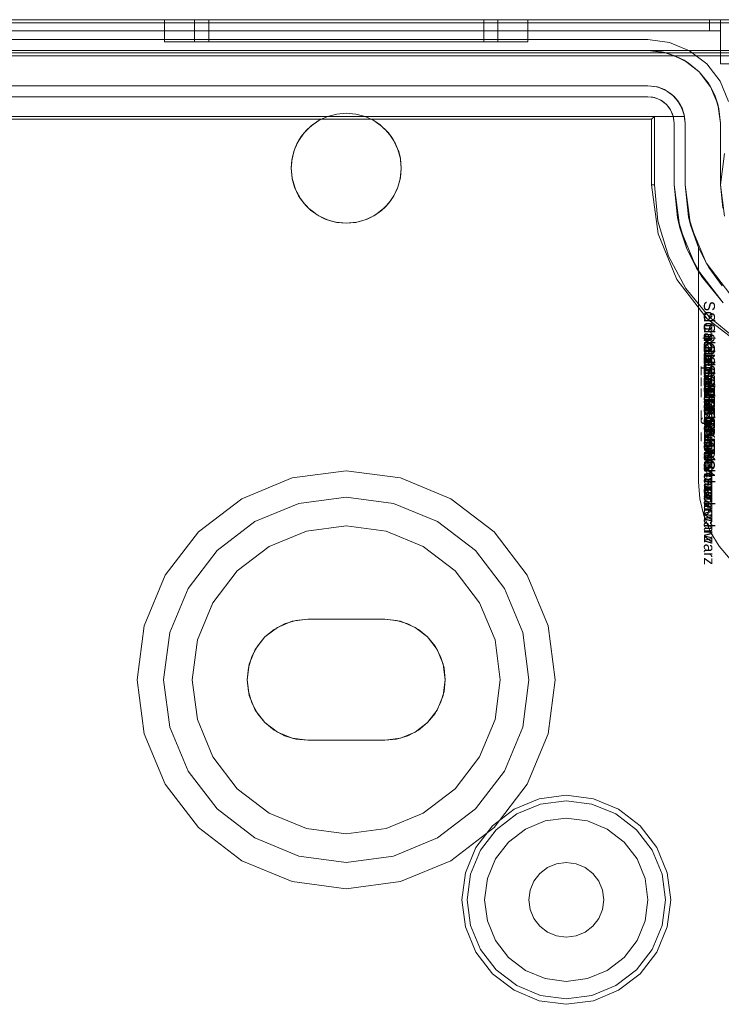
# Model space of a CAD drawing. Extents: x -743 to 300, y 62 to 1112.
# Tile 163 of 179: x 167.243 to 167.741, y 608.478 to 609.177. Entities that reach past the tile are written whole.
import ezdxf

# ---------------------------------------------------------------- set-up
doc = ezdxf.new("R2010")
doc.units = 0
doc.layers.get('0').update_dxf_attribs({"lineweight": 13})
doc.layers.add('AM_6-A06CPVAXL0', color=2, linetype='Continuous', lineweight=35, true_color=0xffff00)
doc.styles.get("Standard").update_dxf_attribs({"font": 'ARIALN.TTF'})

# ---------------------------------------------------------------- blocks, each defined once
blk = doc.blocks.new('Referenz-A06CPVAYL0')
at = {"color": 9, "linetype": 'ByBlock', "lineweight": 13, "ltscale": 0.13, "true_color": 0xc1c9c4}
for p, q in [((167.82622, 609.17709), (166.02935, 609.17709)), ((167.82622, 609.17709), (166.02935, 609.17709)), ((167.73247, 609.17709), (166.1231, 609.17709)), ((166.1231, 609.17709), (167.73247, 609.17709)), ((167.74029, 609.17709), (166.92779, 609.17709)), ((166.92779, 609.17709), (167.74029, 609.17709)), ((167.34575, 609.17709), (167.34575, 609.16147)), ((167.35015, 609.17709), (167.34575, 609.17709)), ((167.34575, 609.17709), (167.35015, 609.17709)), ((167.36302, 609.17709), (167.35015, 609.17709)), ((167.35015, 609.17709), (167.36302, 609.17709)), ((167.38351, 609.17709), (167.36302, 609.17709)), ((167.36302, 609.17709), (167.38351, 609.17709)), ((167.36693, 609.17709), (167.36693, 609.16147)), ((167.369, 609.17709), (167.36693, 609.17709)), ((167.36693, 609.17709), (167.369, 609.17709)), ((167.37513, 609.17709), (167.369, 609.17709)), ((167.369, 609.17709), (167.37513, 609.17709)), ((167.38508, 609.17709), (167.37513, 609.17709)), ((167.37513, 609.17709), (167.38508, 609.17709)), ((167.377, 609.17709), (167.377, 609.16147)), ((167.37888, 609.17709), (167.377, 609.17709)), ((167.377, 609.17709), (167.37888, 609.17709)), ((167.38444, 609.17709), (167.37888, 609.17709)), ((167.37888, 609.17709), (167.38444, 609.17709)), ((167.41021, 609.17709), (167.38351, 609.17709)), ((167.38351, 609.17709), (167.41021, 609.17709)), ((167.39346, 609.17709), (167.38444, 609.17709)), ((167.38444, 609.17709), (167.39346, 609.17709)), ((167.39848, 609.17709), (167.38508, 609.17709)), ((167.38508, 609.17709), (167.39848, 609.17709)), ((167.40561, 609.17709), (167.39346, 609.17709)), ((167.39346, 609.17709), (167.40561, 609.17709)), ((167.41481, 609.17709), (167.39848, 609.17709)), ((167.39848, 609.17709), (167.41481, 609.17709)), ((167.42041, 609.17709), (167.40561, 609.17709)), ((167.40561, 609.17709), (167.42041, 609.17709)), ((167.4413, 609.17709), (167.41021, 609.17709)), ((167.41021, 609.17709), (167.4413, 609.17709)), ((167.43343, 609.17709), (167.41481, 609.17709)), ((167.41481, 609.17709), (167.43343, 609.17709)), ((167.43729, 609.17709), (167.42041, 609.17709)), ((167.42041, 609.17709), (167.43729, 609.17709)), ((167.45364, 609.17709), (167.43343, 609.17709)), ((167.43343, 609.17709), (167.45364, 609.17709)), ((167.45561, 609.17709), (167.43729, 609.17709)), ((167.43729, 609.17709), (167.45561, 609.17709)), ((167.47466, 609.17709), (167.4413, 609.17709)), ((167.4413, 609.17709), (167.47466, 609.17709)), ((167.47466, 609.17709), (167.45364, 609.17709)), ((167.45364, 609.17709), (167.47466, 609.17709)), ((167.47466, 609.17709), (167.45561, 609.17709)), ((167.45561, 609.17709), (167.47466, 609.17709)), ((167.49568, 609.17709), (167.47466, 609.17709)), ((167.50802, 609.17709), (167.47466, 609.17709)), ((167.49371, 609.17709), (167.47466, 609.17709)), ((167.47466, 609.17709), (167.49568, 609.17709)), ((167.47466, 609.17709), (167.50802, 609.17709)), ((167.47466, 609.17709), (167.49371, 609.17709)), ((167.51203, 609.17709), (167.49371, 609.17709)), ((167.49371, 609.17709), (167.51203, 609.17709)), ((167.51589, 609.17709), (167.49568, 609.17709)), ((167.49568, 609.17709), (167.51589, 609.17709)), ((167.53911, 609.17709), (167.50802, 609.17709)), ((167.50802, 609.17709), (167.53911, 609.17709)), ((167.52892, 609.17709), (167.51203, 609.17709)), ((167.51203, 609.17709), (167.52892, 609.17709)), ((167.53451, 609.17709), (167.51589, 609.17709)), ((167.51589, 609.17709), (167.53451, 609.17709)), ((167.54371, 609.17709), (167.52892, 609.17709)), ((167.52892, 609.17709), (167.54371, 609.17709)), ((167.55084, 609.17709), (167.53451, 609.17709)), ((167.53451, 609.17709), (167.55084, 609.17709)), ((167.56581, 609.17709), (167.53911, 609.17709)), ((167.53911, 609.17709), (167.56581, 609.17709)), ((167.55586, 609.17709), (167.54371, 609.17709)), ((167.54371, 609.17709), (167.55586, 609.17709)), ((167.56424, 609.17709), (167.55084, 609.17709)), ((167.55084, 609.17709), (167.56424, 609.17709)), ((167.56488, 609.17709), (167.55586, 609.17709)), ((167.55586, 609.17709), (167.56488, 609.17709)), ((167.57419, 609.17709), (167.56424, 609.17709)), ((167.56424, 609.17709), (167.57419, 609.17709)), ((167.57044, 609.17709), (167.56488, 609.17709)), ((167.56488, 609.17709), (167.57044, 609.17709)), ((167.5863, 609.17709), (167.56581, 609.17709)), ((167.56581, 609.17709), (167.5863, 609.17709)), ((167.57232, 609.17709), (167.57044, 609.17709)), ((167.57044, 609.17709), (167.57232, 609.17709)), ((167.57232, 609.16147), (167.57232, 609.17709)), ((167.58032, 609.17709), (167.57419, 609.17709)), ((167.57419, 609.17709), (167.58032, 609.17709)), ((167.5824, 609.17709), (167.58032, 609.17709)), ((167.58032, 609.17709), (167.5824, 609.17709)), ((167.5824, 609.16147), (167.5824, 609.17709)), ((167.59917, 609.17709), (167.5863, 609.17709)), ((167.5863, 609.17709), (167.59917, 609.17709)), ((167.60357, 609.17709), (167.59917, 609.17709)), ((167.59917, 609.17709), (167.60357, 609.17709)), ((167.60357, 609.16147), (167.60357, 609.17709)), ((167.7345, 609.17709), (167.73247, 609.17709)), ((167.73247, 609.17709), (167.73247, 609.17319)), ((167.73247, 609.17709), (167.73247, 609.17319)), ((167.73247, 609.17709), (167.7345, 609.17709)), ((167.73638, 609.17709), (167.7345, 609.17709)), ((167.7345, 609.17709), (167.73638, 609.17709)), ((167.738, 609.17709), (167.73638, 609.17709)), ((167.73638, 609.17709), (167.738, 609.17709)), ((167.73924, 609.17709), (167.738, 609.17709)), ((167.738, 609.17709), (167.73924, 609.17709)), ((167.74002, 609.17709), (167.73924, 609.17709)), ((167.73924, 609.17709), (167.74002, 609.17709)), ((167.74029, 609.17709), (167.74002, 609.17709)), ((167.74002, 609.17709), (167.74029, 609.17709)), ((167.74029, 609.17319), (167.74029, 609.17709)), ((167.74029, 609.16928), (167.74029, 609.17709)), ((167.74635, 609.17709), (167.74029, 609.17709)), ((167.74029, 609.17709), (167.74029, 609.17319)), ((167.74029, 609.17709), (167.74029, 609.17709)), ((167.74029, 609.17709), (167.74635, 609.17709)), ((167.74029, 609.16928), (167.74029, 609.17709)), ((166.1231, 609.16928), (167.73247, 609.16928)), ((167.73247, 609.16928), (166.1231, 609.16928)), ((166.92779, 609.16928), (167.74029, 609.16928)), ((166.92779, 609.16928), (167.74029, 609.16928)), ((167.73247, 609.17319), (167.73247, 609.16928)), ((167.73247, 609.17319), (167.73247, 609.16928)), ((167.73247, 609.16928), (167.734, 609.16928)), ((167.734, 609.16928), (167.73247, 609.16928)), ((167.734, 609.16928), (167.73546, 609.16928)), ((167.73546, 609.16928), (167.734, 609.16928)), ((167.73546, 609.16928), (167.73681, 609.16928)), ((167.73681, 609.16928), (167.73546, 609.16928)), ((167.73681, 609.16928), (167.738, 609.16928)), ((167.738, 609.16928), (167.73681, 609.16928)), ((167.738, 609.16928), (167.73897, 609.16928)), ((167.73897, 609.16928), (167.738, 609.16928)), ((167.73897, 609.16928), (167.73969, 609.16928)), ((167.73969, 609.16928), (167.73897, 609.16928)), ((167.73969, 609.16928), (167.74014, 609.16928)), ((167.74014, 609.16928), (167.73969, 609.16928)), ((167.74014, 609.16928), (167.74029, 609.16928)), ((167.74029, 609.16928), (167.74014, 609.16928)), ((167.74029, 609.16928), (167.74029, 609.17319)), ((167.74029, 609.17319), (167.74029, 609.16928)), ((167.74029, 609.16928), (167.74029, 609.14584)), ((167.74029, 609.16928), (167.74029, 609.16928)), ((167.74029, 609.16928), (167.74029, 609.16928)), ((167.74029, 609.16928), (167.74029, 609.16928)), ((167.74029, 609.16928), (167.74029, 609.16928)), ((167.74029, 609.16928), (167.74029, 609.16928)), ((167.74029, 609.16928), (167.74029, 609.16928)), ((167.74029, 609.16928), (167.74029, 609.14584)), ((167.34575, 609.16147), (167.35015, 609.16147)), ((167.34575, 609.16147), (167.35015, 609.16147)), ((167.35015, 609.16147), (167.36302, 609.16147)), ((167.35015, 609.16147), (167.36302, 609.16147)), ((167.36302, 609.16147), (167.38351, 609.16147)), ((167.36302, 609.16147), (167.38351, 609.16147)), ((167.36693, 609.16147), (167.3706, 609.16147)), ((167.36693, 609.16147), (167.3706, 609.16147)), ((167.3706, 609.16147), (167.38136, 609.16147)), ((167.3706, 609.16147), (167.38136, 609.16147)), ((167.377, 609.16147), (167.38033, 609.16147)), ((167.377, 609.16147), (167.38033, 609.16147)), ((167.38033, 609.16147), (167.39009, 609.16147)), ((167.38033, 609.16147), (167.39009, 609.16147)), ((167.38136, 609.16147), (167.39848, 609.16147)), ((167.38136, 609.16147), (167.39848, 609.16147)), ((167.38351, 609.16147), (167.41021, 609.16147)), ((167.38351, 609.16147), (167.41021, 609.16147)), ((167.39009, 609.16147), (167.40561, 609.16147)), ((167.39009, 609.16147), (167.40561, 609.16147)), ((167.39848, 609.16147), (167.42079, 609.16147)), ((167.39848, 609.16147), (167.42079, 609.16147)), ((167.40561, 609.16147), (167.42583, 609.16147)), ((167.40561, 609.16147), (167.42583, 609.16147)), ((167.41021, 609.16147), (167.4413, 609.16147)), ((167.41021, 609.16147), (167.4413, 609.16147)), ((167.42079, 609.16147), (167.44678, 609.16147)), ((167.42079, 609.16147), (167.44678, 609.16147)), ((167.42583, 609.16147), (167.44939, 609.16147)), ((167.42583, 609.16147), (167.44939, 609.16147)), ((167.4413, 609.16147), (167.47466, 609.16147)), ((167.4413, 609.16147), (167.47466, 609.16147)), ((167.44678, 609.16147), (167.47466, 609.16147)), ((167.44678, 609.16147), (167.47466, 609.16147)), ((167.44939, 609.16147), (167.47466, 609.16147)), ((167.44939, 609.16147), (167.47466, 609.16147)), ((167.47466, 609.16147), (167.50254, 609.16147)), ((167.47466, 609.16147), (167.50802, 609.16147)), ((167.47466, 609.16147), (167.49994, 609.16147)), ((167.47466, 609.16147), (167.50802, 609.16147)), ((167.47466, 609.16147), (167.50254, 609.16147)), ((167.47466, 609.16147), (167.49994, 609.16147)), ((167.49994, 609.16147), (167.52349, 609.16147)), ((167.49994, 609.16147), (167.52349, 609.16147)), ((167.50254, 609.16147), (167.52853, 609.16147)), ((167.50254, 609.16147), (167.52853, 609.16147)), ((167.50802, 609.16147), (167.53911, 609.16147)), ((167.50802, 609.16147), (167.53911, 609.16147)), ((167.52349, 609.16147), (167.54371, 609.16147)), ((167.52349, 609.16147), (167.54371, 609.16147)), ((167.52853, 609.16147), (167.55084, 609.16147)), ((167.52853, 609.16147), (167.55084, 609.16147)), ((167.53911, 609.16147), (167.56581, 609.16147)), ((167.53911, 609.16147), (167.56581, 609.16147)), ((167.54371, 609.16147), (167.55923, 609.16147)), ((167.54371, 609.16147), (167.55923, 609.16147)), ((167.55084, 609.16147), (167.56796, 609.16147)), ((167.55084, 609.16147), (167.56796, 609.16147)), ((167.55923, 609.16147), (167.56899, 609.16147)), ((167.55923, 609.16147), (167.56899, 609.16147)), ((167.56581, 609.16147), (167.5863, 609.16147)), ((167.56581, 609.16147), (167.5863, 609.16147)), ((167.56796, 609.16147), (167.57872, 609.16147)), ((167.56796, 609.16147), (167.57872, 609.16147)), ((167.56899, 609.16147), (167.57232, 609.16147)), ((167.56899, 609.16147), (167.57232, 609.16147)), ((167.57872, 609.16147), (167.5824, 609.16147)), ((167.57872, 609.16147), (167.5824, 609.16147)), ((167.5863, 609.16147), (167.59917, 609.16147)), ((167.5863, 609.16147), (167.59917, 609.16147)), ((167.59917, 609.16147), (167.60357, 609.16147)), ((167.59917, 609.16147), (167.60357, 609.16147)), ((166.02935, 609.15522), (167.82622, 609.15522)), ((167.68872, 609.15522), (166.16685, 609.15522)), ((167.16216, 609.15366), (167.82622, 609.15366)), ((167.70207, 609.15346), (167.68872, 609.15522)), ((167.69878, 609.15423), (167.68872, 609.15522)), ((167.82622, 609.15522), (167.68872, 609.15522)), ((167.68872, 609.15522), (167.69878, 609.15423)), ((167.68872, 609.15522), (167.68872, 609.15522)), ((167.70207, 609.15346), (167.69878, 609.15423)), ((167.69878, 609.15423), (167.70846, 609.15129)), ((167.7145, 609.14831), (167.70207, 609.15346)), ((167.70846, 609.15129), (167.70207, 609.15346)), ((167.7145, 609.14831), (167.70846, 609.15129)), ((167.70846, 609.15129), (167.71737, 609.14653)), ((167.72518, 609.14012), (167.7145, 609.14831)), ((167.71737, 609.14653), (167.7145, 609.14831)), ((167.72518, 609.14012), (167.71737, 609.14653)), ((167.71737, 609.14653), (167.72518, 609.14012)), ((167.74029, 609.14584), (167.74635, 609.14584)), ((167.74029, 609.14584), (167.74635, 609.14584)), ((167.74029, 609.14584), (167.74029, 609.14584)), ((167.73338, 609.12944), (167.72518, 609.14012)), ((167.7316, 609.1323), (167.72518, 609.14012)), ((167.72518, 609.14012), (167.7316, 609.1323)), ((167.73338, 609.12944), (167.7316, 609.1323)), ((167.7316, 609.1323), (167.73636, 609.12339)), ((166.16685, 609.13022), (167.68872, 609.13022)), ((167.68872, 609.13022), (167.13482, 609.13022)), ((167.69484, 609.12951), (167.68872, 609.13022)), ((167.68872, 609.13022), (167.6956, 609.12931)), ((167.68872, 609.13022), (167.68872, 609.13022)), ((167.69523, 609.12936), (167.69484, 609.12951)), ((167.6956, 609.12931), (167.69484, 609.12951)), ((167.69725, 609.12863), (167.69523, 609.12936)), ((167.70062, 609.12741), (167.6956, 609.12931)), ((167.6956, 609.12931), (167.702, 609.12666)), ((167.70062, 609.12741), (167.69725, 609.12863)), ((167.70133, 609.12694), (167.70062, 609.12741)), ((167.702, 609.12666), (167.70062, 609.12741)), ((167.70346, 609.12554), (167.70133, 609.12694)), ((167.70577, 609.12403), (167.702, 609.12666)), ((167.702, 609.12666), (167.70751, 609.12244)), ((167.70577, 609.12403), (167.70346, 609.12554)), ((167.73853, 609.117), (167.73338, 609.12944)), ((167.73636, 609.12339), (167.73338, 609.12944)), ((167.70666, 609.12309), (167.70577, 609.12403)), ((167.70751, 609.12244), (167.70577, 609.12403)), ((167.7085, 609.12114), (167.70666, 609.12309)), ((167.71, 609.11956), (167.70751, 609.12244)), ((167.70751, 609.12244), (167.71173, 609.11694)), ((167.71, 609.11956), (167.7085, 609.12114)), ((167.71088, 609.11804), (167.71, 609.11956)), ((167.71173, 609.11694), (167.71, 609.11956)), ((167.71224, 609.11569), (167.71088, 609.11804)), ((167.73853, 609.117), (167.73636, 609.12339)), ((167.73636, 609.12339), (167.73929, 609.11372)), ((167.46789, 609.1101), (167.47466, 609.11069)), ((167.47466, 609.11069), (167.46789, 609.1101)), ((167.47466, 609.11069), (167.48143, 609.1101)), ((167.48143, 609.1101), (167.47466, 609.11069)), ((167.71309, 609.11424), (167.71173, 609.11694)), ((167.71173, 609.11694), (167.71438, 609.11053)), ((167.71309, 609.11424), (167.71224, 609.11569)), ((167.71487, 609.10834), (167.71309, 609.11424)), ((167.71438, 609.11053), (167.71309, 609.11424)), ((167.71309, 609.11424), (167.71374, 609.11208)), ((167.71374, 609.11208), (167.71451, 609.10952)), ((167.71487, 609.10834), (167.71438, 609.11053)), ((167.71438, 609.11053), (167.71529, 609.10366)), ((167.74029, 609.10366), (167.73853, 609.117)), ((167.73929, 609.11372), (167.73853, 609.117)), ((167.74029, 609.10366), (167.73929, 609.11372)), ((167.73929, 609.11372), (167.74029, 609.10366)), ((167.46133, 609.10834), (167.13482, 609.10834)), ((167.13482, 609.10834), (167.46133, 609.10834)), ((167.44958, 609.10157), (167.45516, 609.10547)), ((167.45516, 609.10547), (167.4509, 609.10263)), ((167.45376, 609.10449), (167.4509, 609.10263)), ((167.45551, 609.10564), (167.45376, 609.10449)), ((167.45516, 609.10547), (167.46133, 609.10834)), ((167.4559, 609.10589), (167.45516, 609.10547)), ((167.4559, 609.10589), (167.45551, 609.10564)), ((167.46133, 609.10834), (167.4559, 609.10589)), ((167.46133, 609.10834), (167.46789, 609.1101)), ((167.46789, 609.1101), (167.46133, 609.10834)), ((167.46133, 609.10834), (167.46133, 609.10834)), ((167.48143, 609.1101), (167.48799, 609.10834)), ((167.48799, 609.10834), (167.48143, 609.1101)), ((167.48799, 609.10834), (167.49416, 609.10547)), ((167.71467, 609.10834), (167.48799, 609.10834)), ((167.48799, 609.10834), (167.71487, 609.10834)), ((167.49342, 609.10589), (167.48799, 609.10834)), ((167.48799, 609.10834), (167.48799, 609.10834)), ((167.49381, 609.10564), (167.49342, 609.10589)), ((167.49416, 609.10547), (167.49342, 609.10589)), ((167.49556, 609.10449), (167.49381, 609.10564)), ((167.49416, 609.10547), (167.49975, 609.10157)), ((167.49842, 609.10263), (167.49416, 609.10547)), ((167.49842, 609.10263), (167.49556, 609.10449)), ((167.71451, 609.10952), (167.71487, 609.10834)), ((167.71487, 609.10834), (167.71467, 609.10834)), ((167.71529, 609.10366), (167.71487, 609.10834)), ((167.71487, 609.10834), (167.71487, 609.10834)), ((167.71529, 609.05991), (167.71529, 609.10366)), ((167.71529, 609.10366), (167.71529, 609.05991)), ((167.71529, 609.10366), (167.71529, 609.10366)), ((167.74029, 609.05991), (167.74029, 609.10366)), ((167.74029, 609.10366), (167.74029, 609.0904)), ((167.74029, 609.10366), (167.74029, 609.10366)), ((167.44084, 609.09118), (167.44476, 609.09676)), ((167.44476, 609.09676), (167.44267, 609.09405)), ((167.44556, 609.09756), (167.44391, 609.09556)), ((167.44476, 609.09676), (167.44958, 609.10157)), ((167.44646, 609.09865), (167.44476, 609.09676)), ((167.44646, 609.09865), (167.44556, 609.09756)), ((167.44958, 609.10157), (167.44646, 609.09865)), ((167.44837, 609.10036), (167.44646, 609.09865)), ((167.45021, 609.10201), (167.44837, 609.10036)), ((167.4509, 609.10263), (167.44958, 609.10157)), ((167.4509, 609.10263), (167.45021, 609.10201)), ((167.49911, 609.10201), (167.49842, 609.10263)), ((167.49975, 609.10157), (167.49842, 609.10263)), ((167.50095, 609.10036), (167.49911, 609.10201)), ((167.49975, 609.10157), (167.50457, 609.09676)), ((167.50286, 609.09865), (167.49975, 609.10157)), ((167.50286, 609.09865), (167.50095, 609.10036)), ((167.50376, 609.09756), (167.50286, 609.09865)), ((167.50457, 609.09676), (167.50286, 609.09865)), ((167.50541, 609.09556), (167.50376, 609.09756)), ((167.50457, 609.09676), (167.50848, 609.09118)), ((167.50665, 609.09405), (167.50457, 609.09676)), ((167.43796, 609.08501), (167.44084, 609.09118)), ((167.44084, 609.09118), (167.43963, 609.08891)), ((167.44036, 609.09014), (167.43963, 609.08891)), ((167.44168, 609.09238), (167.44036, 609.09014)), ((167.44267, 609.09405), (167.44084, 609.09118)), ((167.44267, 609.09405), (167.44168, 609.09238)), ((167.44391, 609.09556), (167.44267, 609.09405)), ((167.50665, 609.09405), (167.50541, 609.09556)), ((167.50764, 609.09238), (167.50665, 609.09405)), ((167.50848, 609.09118), (167.50665, 609.09405)), ((167.50896, 609.09014), (167.50764, 609.09238)), ((167.50848, 609.09118), (167.51136, 609.08501)), ((167.50969, 609.08891), (167.50848, 609.09118)), ((167.50969, 609.08891), (167.50896, 609.09014)), ((167.74029, 609.0904), (167.74029, 609.07545)), ((167.4362, 609.07843), (167.43796, 609.08501)), ((167.43741, 609.08338), (167.4362, 609.07843)), ((167.43741, 609.08338), (167.43664, 609.08008)), ((167.43796, 609.08501), (167.43741, 609.08338)), ((167.43776, 609.08425), (167.43741, 609.08338)), ((167.43868, 609.08655), (167.43776, 609.08425)), ((167.43963, 609.08891), (167.43796, 609.08501)), ((167.43963, 609.08891), (167.43868, 609.08655)), ((167.51064, 609.08655), (167.50969, 609.08891)), ((167.51136, 609.08501), (167.50969, 609.08891)), ((167.51156, 609.08425), (167.51064, 609.08655)), ((167.51136, 609.08501), (167.51313, 609.07843)), ((167.51191, 609.08338), (167.51136, 609.08501)), ((167.51191, 609.08338), (167.51156, 609.08425)), ((167.51268, 609.08008), (167.51191, 609.08338)), ((167.51313, 609.07843), (167.51191, 609.08338)), ((167.4356, 609.07165), (167.4362, 609.07843)), ((167.43605, 609.07757), (167.4356, 609.07165)), ((167.43605, 609.07757), (167.43561, 609.07178)), ((167.4362, 609.07843), (167.43605, 609.07757)), ((167.43616, 609.07803), (167.43605, 609.07757)), ((167.43664, 609.08008), (167.43616, 609.07803)), ((167.51316, 609.07803), (167.51268, 609.08008)), ((167.51313, 609.07843), (167.51372, 609.07165)), ((167.51327, 609.07757), (167.51313, 609.07843)), ((167.51327, 609.07757), (167.51316, 609.07803)), ((167.51371, 609.07178), (167.51327, 609.07757)), ((167.51372, 609.07165), (167.51327, 609.07757)), ((167.43561, 609.07178), (167.4356, 609.07164)), ((167.43619, 609.06486), (167.4356, 609.07165)), ((167.4356, 609.07165), (167.4356, 609.07163)), ((167.4356, 609.07164), (167.4356, 609.07163)), ((167.4356, 609.07163), (167.43561, 609.07148)), ((167.4356, 609.07163), (167.43619, 609.06486)), ((167.43561, 609.07148), (167.43631, 609.06441)), ((167.51301, 609.06441), (167.51371, 609.07148)), ((167.51372, 609.07165), (167.51313, 609.06486)), ((167.51313, 609.06486), (167.51372, 609.07163)), ((167.51372, 609.07164), (167.51371, 609.07178)), ((167.51371, 609.07148), (167.51372, 609.07163)), ((167.51372, 609.07163), (167.51372, 609.07165)), ((167.51372, 609.07163), (167.51372, 609.07164)), ((167.74029, 609.07545), (167.74029, 609.05991)), ((167.43795, 609.05828), (167.43619, 609.06486)), ((167.43619, 609.06486), (167.43635, 609.06401)), ((167.43631, 609.06441), (167.43635, 609.06401)), ((167.43635, 609.06401), (167.43693, 609.06209)), ((167.43635, 609.06401), (167.43795, 609.05828)), ((167.43693, 609.06209), (167.43834, 609.05744)), ((167.51098, 609.05744), (167.51239, 609.06209)), ((167.51313, 609.06486), (167.51137, 609.05828)), ((167.51137, 609.05828), (167.51297, 609.06401)), ((167.51239, 609.06209), (167.51297, 609.06401)), ((167.51297, 609.06401), (167.51313, 609.06486)), ((167.51297, 609.06401), (167.51301, 609.06441)), ((167.44082, 609.05211), (167.43795, 609.05828)), ((167.43795, 609.05828), (167.43857, 609.05668)), ((167.43834, 609.05744), (167.43857, 609.05668)), ((167.43857, 609.05668), (167.43954, 609.05487)), ((167.43857, 609.05668), (167.44082, 609.05211)), ((167.43954, 609.05487), (167.44163, 609.05096)), ((167.50769, 609.05096), (167.50979, 609.05487)), ((167.51137, 609.05828), (167.5085, 609.05211)), ((167.5085, 609.05211), (167.51075, 609.05668)), ((167.50979, 609.05487), (167.51075, 609.05668)), ((167.51075, 609.05668), (167.51137, 609.05828)), ((167.51075, 609.05668), (167.51098, 609.05744)), ((167.71765, 609.0371), (167.71529, 609.05991)), ((167.71529, 609.05991), (167.71765, 609.0371)), ((167.71907, 609.03119), (167.71529, 609.05991)), ((167.71529, 609.05991), (167.71529, 609.05991)), ((167.74321, 609.03767), (167.74029, 609.05991)), ((167.74029, 609.05991), (167.74194, 609.04314)), ((167.74029, 609.05991), (167.74029, 609.05991)), ((167.44473, 609.04653), (167.44082, 609.05211)), ((167.44082, 609.05211), (167.44218, 609.04992)), ((167.44163, 609.05096), (167.44218, 609.04992)), ((167.44218, 609.04992), (167.44334, 609.04851)), ((167.44218, 609.04992), (167.44473, 609.04653)), ((167.44334, 609.04851), (167.44607, 609.04518)), ((167.50325, 609.04518), (167.50598, 609.04851)), ((167.5085, 609.05211), (167.50459, 609.04653)), ((167.50459, 609.04653), (167.50714, 609.04992)), ((167.50598, 609.04851), (167.50714, 609.04992)), ((167.50714, 609.04992), (167.5085, 609.05211)), ((167.50714, 609.04992), (167.50769, 609.05096)), ((167.44955, 609.04171), (167.44473, 609.04653)), ((167.44473, 609.04653), (167.44704, 609.044)), ((167.44607, 609.04518), (167.44704, 609.044)), ((167.44704, 609.044), (167.44821, 609.04304)), ((167.44704, 609.044), (167.44955, 609.04171)), ((167.44821, 609.04304), (167.45154, 609.04031)), ((167.45512, 609.0378), (167.44955, 609.04171)), ((167.44955, 609.04171), (167.45296, 609.03915)), ((167.49978, 609.04171), (167.4942, 609.0378)), ((167.49636, 609.03915), (167.49978, 609.04171)), ((167.49778, 609.04031), (167.50111, 609.04304)), ((167.50459, 609.04653), (167.49978, 609.04171)), ((167.49978, 609.04171), (167.50228, 609.044)), ((167.50111, 609.04304), (167.50228, 609.044)), ((167.50228, 609.044), (167.50459, 609.04653)), ((167.50228, 609.044), (167.50325, 609.04518)), ((167.45154, 609.04031), (167.45296, 609.03915)), ((167.45296, 609.03915), (167.45398, 609.0386)), ((167.45296, 609.03915), (167.45512, 609.0378)), ((167.45398, 609.0386), (167.45791, 609.0365)), ((167.4613, 609.03492), (167.45512, 609.0378)), ((167.45512, 609.0378), (167.45971, 609.03554)), ((167.45791, 609.0365), (167.45971, 609.03554)), ((167.45971, 609.03554), (167.46047, 609.03531)), ((167.45971, 609.03554), (167.4613, 609.03492)), ((167.46047, 609.03531), (167.46514, 609.03389)), ((167.46788, 609.03316), (167.4613, 609.03492)), ((167.4613, 609.03492), (167.46704, 609.03331)), ((167.46514, 609.03389), (167.46704, 609.03331)), ((167.48802, 609.03492), (167.48145, 609.03316)), ((167.48228, 609.03331), (167.48802, 609.03492)), ((167.48228, 609.03331), (167.48418, 609.03389)), ((167.48418, 609.03389), (167.48886, 609.03531)), ((167.4942, 609.0378), (167.48802, 609.03492)), ((167.48802, 609.03492), (167.48961, 609.03554)), ((167.48886, 609.03531), (167.48961, 609.03554)), ((167.48961, 609.03554), (167.4942, 609.0378)), ((167.48961, 609.03554), (167.49141, 609.0365)), ((167.49141, 609.0365), (167.49534, 609.0386)), ((167.4942, 609.0378), (167.49636, 609.03915)), ((167.49534, 609.0386), (167.49636, 609.03915)), ((167.49636, 609.03915), (167.49778, 609.04031)), ((167.72466, 609.01527), (167.71765, 609.0371)), ((167.71765, 609.0371), (167.71907, 609.03119)), ((167.46704, 609.03331), (167.46744, 609.03328)), ((167.46704, 609.03331), (167.46788, 609.03316)), ((167.46744, 609.03328), (167.47466, 609.03256)), ((167.47466, 609.03256), (167.46788, 609.03316)), ((167.46788, 609.03316), (167.47466, 609.03256)), ((167.47466, 609.03256), (167.48189, 609.03328)), ((167.48145, 609.03316), (167.47466, 609.03256)), ((167.47466, 609.03256), (167.48145, 609.03316)), ((167.48145, 609.03316), (167.48228, 609.03331)), ((167.48189, 609.03328), (167.48228, 609.03331)), ((167.71907, 609.03119), (167.72466, 609.01527)), ((167.73015, 609.00444), (167.71907, 609.03119)), ((167.72466, 608.84897), (167.72466, 609.01527)), ((167.72466, 609.01527), (167.73015, 609.00444)), ((167.73022, 609.00432), (167.72466, 609.01527)), ((167.72466, 609.01527), (167.72466, 609.00111)), ((167.72466, 609.01527), (167.72466, 609.01527)), ((167.72466, 609.00111), (167.72466, 608.84897)), ((167.73015, 609.00444), (167.73022, 609.00432)), ((167.74778, 608.98146), (167.73015, 609.00444)), ((167.73022, 609.00432), (167.73215, 609.00111)), ((167.73215, 609.00111), (167.74161, 608.98816)), ((167.43624, 608.85172), (167.40044, 608.8369)), ((167.43624, 608.85172), (167.40044, 608.8369)), ((167.47466, 608.85678), (167.43624, 608.85172)), ((167.47466, 608.85678), (167.43624, 608.85172)), ((167.51308, 608.85172), (167.47466, 608.85678)), ((167.51308, 608.85172), (167.47466, 608.85678)), ((167.54888, 608.8369), (167.51308, 608.85172)), ((167.54888, 608.8369), (167.51308, 608.85172)), ((167.72561, 608.83682), (167.72466, 608.84897)), ((167.72466, 608.84897), (167.72561, 608.83682)), ((167.72466, 608.84897), (167.72466, 608.84897)), ((167.4411, 608.83361), (167.47466, 608.83803)), ((167.47466, 608.83803), (167.4411, 608.83361)), ((167.47466, 608.83803), (167.50823, 608.83361)), ((167.50823, 608.83361), (167.47466, 608.83803)), ((167.40044, 608.8369), (167.3697, 608.81331)), ((167.40044, 608.8369), (167.3697, 608.81331)), ((167.40982, 608.82066), (167.4411, 608.83361)), ((167.4411, 608.83361), (167.40982, 608.82066)), ((167.50823, 608.83361), (167.5395, 608.82066)), ((167.5395, 608.82066), (167.50823, 608.83361)), ((167.57962, 608.81331), (167.54888, 608.8369)), ((167.57962, 608.81331), (167.54888, 608.8369)), ((167.72844, 608.82497), (167.72561, 608.83682)), ((167.72561, 608.83682), (167.72844, 608.82497)), ((167.73308, 608.8137), (167.72844, 608.82497)), ((167.72844, 608.82497), (167.73308, 608.8137)), ((167.38296, 608.80005), (167.40982, 608.82066)), ((167.40982, 608.82066), (167.38296, 608.80005)), ((167.47466, 608.81772), (167.44635, 608.81399)), ((167.44635, 608.81399), (167.47466, 608.81772)), ((167.50297, 608.81399), (167.47466, 608.81772)), ((167.47466, 608.81772), (167.50297, 608.81399)), ((167.5395, 608.82066), (167.56636, 608.80005)), ((167.56636, 608.80005), (167.5395, 608.82066)), ((167.3697, 608.81331), (167.34611, 608.78256)), ((167.3697, 608.81331), (167.34611, 608.78256)), ((167.44635, 608.81399), (167.41997, 608.80307)), ((167.41997, 608.80307), (167.44635, 608.81399)), ((167.52935, 608.80307), (167.50297, 608.81399)), ((167.50297, 608.81399), (167.52935, 608.80307)), ((167.60321, 608.78256), (167.57962, 608.81331)), ((167.60321, 608.78256), (167.57962, 608.81331)), ((167.73941, 608.80329), (167.73308, 608.8137)), ((167.73308, 608.8137), (167.73941, 608.80329)), ((167.41997, 608.80307), (167.39732, 608.78568)), ((167.39732, 608.78568), (167.41997, 608.80307)), ((167.552, 608.78568), (167.52935, 608.80307)), ((167.52935, 608.80307), (167.552, 608.78568)), ((167.74728, 608.79399), (167.73941, 608.80329)), ((167.73941, 608.80329), (167.74728, 608.79399)), ((167.36235, 608.77319), (167.38296, 608.80005)), ((167.38296, 608.80005), (167.36235, 608.77319)), ((167.56636, 608.80005), (167.58697, 608.77319)), ((167.58697, 608.77319), (167.56636, 608.80005)), ((167.34611, 608.78256), (167.33128, 608.74676)), ((167.34611, 608.78256), (167.33128, 608.74676)), ((167.39732, 608.78568), (167.37994, 608.76303)), ((167.37994, 608.76303), (167.39732, 608.78568)), ((167.56938, 608.76303), (167.552, 608.78568)), ((167.552, 608.78568), (167.56938, 608.76303)), ((167.61804, 608.74676), (167.60321, 608.78256)), ((167.61804, 608.74676), (167.60321, 608.78256)), ((167.34939, 608.74191), (167.36235, 608.77319)), ((167.36235, 608.77319), (167.34939, 608.74191)), ((167.58697, 608.77319), (167.59993, 608.74191)), ((167.59993, 608.74191), (167.58697, 608.77319)), ((167.37994, 608.76303), (167.36901, 608.73665)), ((167.36901, 608.73665), (167.37994, 608.76303)), ((167.58031, 608.73665), (167.56938, 608.76303)), ((167.56938, 608.76303), (167.58031, 608.73665)), ((167.43087, 608.74804), (167.42344, 608.74407)), ((167.42344, 608.74407), (167.43087, 608.74804)), ((167.4362, 608.74985), (167.42583, 608.74556)), ((167.4362, 608.74985), (167.42583, 608.74556)), ((167.43893, 608.75049), (167.43087, 608.74804)), ((167.43087, 608.74804), (167.43893, 608.75049)), ((167.44732, 608.75131), (167.4362, 608.74985)), ((167.44732, 608.75131), (167.4362, 608.74985)), ((167.44732, 608.75131), (167.43893, 608.75049)), ((167.43893, 608.75049), (167.44732, 608.75131)), ((167.47466, 608.75131), (167.44732, 608.75131)), ((167.44732, 608.75131), (167.47466, 608.75131)), ((167.502, 608.75131), (167.44732, 608.75131)), ((167.502, 608.75131), (167.44732, 608.75131)), ((167.44732, 608.75131), (167.44732, 608.75131)), ((167.44732, 608.75131), (167.44732, 608.75131)), ((167.502, 608.75131), (167.47466, 608.75131)), ((167.47466, 608.75131), (167.502, 608.75131)), ((167.51039, 608.75049), (167.502, 608.75131)), ((167.502, 608.75131), (167.51039, 608.75049)), ((167.502, 608.75131), (167.502, 608.75131)), ((167.51313, 608.74985), (167.502, 608.75131)), ((167.502, 608.75131), (167.502, 608.75131)), ((167.51313, 608.74985), (167.502, 608.75131)), ((167.51845, 608.74804), (167.51039, 608.75049)), ((167.51039, 608.75049), (167.51845, 608.74804)), ((167.52349, 608.74556), (167.51313, 608.74985)), ((167.52349, 608.74556), (167.51313, 608.74985)), ((167.52588, 608.74407), (167.51845, 608.74804)), ((167.51845, 608.74804), (167.52588, 608.74407)), ((167.33128, 608.74676), (167.32622, 608.70834)), ((167.33128, 608.74676), (167.32622, 608.70834)), ((167.34497, 608.70834), (167.34939, 608.74191)), ((167.34939, 608.74191), (167.34497, 608.70834)), ((167.42583, 608.74556), (167.41693, 608.73873)), ((167.42583, 608.74556), (167.41693, 608.73873)), ((167.42344, 608.74407), (167.41693, 608.73873)), ((167.41693, 608.73873), (167.42344, 608.74407)), ((167.53239, 608.73873), (167.52349, 608.74556)), ((167.53239, 608.73873), (167.52349, 608.74556)), ((167.53239, 608.73873), (167.52588, 608.74407)), ((167.52588, 608.74407), (167.53239, 608.73873)), ((167.59993, 608.74191), (167.60435, 608.70834)), ((167.60435, 608.70834), (167.59993, 608.74191)), ((167.6231, 608.70834), (167.61804, 608.74676)), ((167.6231, 608.70834), (167.61804, 608.74676)), ((167.36901, 608.73665), (167.36529, 608.70834)), ((167.36529, 608.70834), (167.36901, 608.73665)), ((167.41693, 608.73873), (167.4101, 608.72983)), ((167.41693, 608.73873), (167.4101, 608.72983)), ((167.41693, 608.73873), (167.41159, 608.73222)), ((167.41159, 608.73222), (167.41693, 608.73873)), ((167.53773, 608.73222), (167.53239, 608.73873)), ((167.53239, 608.73873), (167.53773, 608.73222)), ((167.53922, 608.72983), (167.53239, 608.73873)), ((167.53922, 608.72983), (167.53239, 608.73873)), ((167.58404, 608.70834), (167.58031, 608.73665)), ((167.58031, 608.73665), (167.58404, 608.70834)), ((167.4101, 608.72983), (167.40581, 608.71947)), ((167.4101, 608.72983), (167.40581, 608.71947)), ((167.41159, 608.73222), (167.40762, 608.72479)), ((167.40762, 608.72479), (167.41159, 608.73222)), ((167.5417, 608.72479), (167.53773, 608.73222)), ((167.53773, 608.73222), (167.5417, 608.72479)), ((167.54351, 608.71947), (167.53922, 608.72983)), ((167.54351, 608.71947), (167.53922, 608.72983)), ((167.40581, 608.71947), (167.40435, 608.70834)), ((167.40581, 608.71947), (167.40435, 608.70834)), ((167.40762, 608.72479), (167.40517, 608.71673)), ((167.40517, 608.71673), (167.40762, 608.72479)), ((167.54415, 608.71673), (167.5417, 608.72479)), ((167.5417, 608.72479), (167.54415, 608.71673)), ((167.54497, 608.70834), (167.54351, 608.71947)), ((167.54497, 608.70834), (167.54351, 608.71947)), ((167.40517, 608.71673), (167.40435, 608.70834)), ((167.40435, 608.70834), (167.40517, 608.71673)), ((167.54497, 608.70834), (167.54415, 608.71673)), ((167.54415, 608.71673), (167.54497, 608.70834)), ((167.32622, 608.70834), (167.33128, 608.66993)), ((167.32622, 608.70834), (167.33128, 608.66993)), ((167.34939, 608.67478), (167.34497, 608.70834)), ((167.34497, 608.70834), (167.34939, 608.67478)), ((167.36529, 608.70834), (167.36901, 608.68004)), ((167.36901, 608.68004), (167.36529, 608.70834)), ((167.40435, 608.70834), (167.40517, 608.69996)), ((167.40517, 608.69996), (167.40435, 608.70834)), ((167.40435, 608.70834), (167.40581, 608.69722)), ((167.40435, 608.70834), (167.40581, 608.69722)), ((167.54351, 608.69722), (167.54497, 608.70834)), ((167.54351, 608.69722), (167.54497, 608.70834)), ((167.54415, 608.69996), (167.54497, 608.70834)), ((167.54497, 608.70834), (167.54415, 608.69996)), ((167.58031, 608.68004), (167.58404, 608.70834)), ((167.58404, 608.70834), (167.58031, 608.68004)), ((167.60435, 608.70834), (167.59993, 608.67478)), ((167.59993, 608.67478), (167.60435, 608.70834)), ((167.61804, 608.66993), (167.6231, 608.70834)), ((167.61804, 608.66993), (167.6231, 608.70834)), ((167.40517, 608.69996), (167.40762, 608.6919)), ((167.40762, 608.6919), (167.40517, 608.69996)), ((167.5417, 608.6919), (167.54415, 608.69996)), ((167.54415, 608.69996), (167.5417, 608.6919)), ((167.40581, 608.69722), (167.4101, 608.68686)), ((167.40581, 608.69722), (167.4101, 608.68686)), ((167.40762, 608.6919), (167.41159, 608.68447)), ((167.41159, 608.68447), (167.40762, 608.6919)), ((167.53773, 608.68447), (167.5417, 608.6919)), ((167.5417, 608.6919), (167.53773, 608.68447)), ((167.53922, 608.68686), (167.54351, 608.69722)), ((167.53922, 608.68686), (167.54351, 608.69722)), ((167.4101, 608.68686), (167.41693, 608.67796)), ((167.4101, 608.68686), (167.41693, 608.67796)), ((167.41159, 608.68447), (167.41693, 608.67796)), ((167.41693, 608.67796), (167.41159, 608.68447)), ((167.53239, 608.67796), (167.53922, 608.68686)), ((167.53239, 608.67796), (167.53922, 608.68686)), ((167.53239, 608.67796), (167.53773, 608.68447)), ((167.53773, 608.68447), (167.53239, 608.67796)), ((167.36901, 608.68004), (167.37994, 608.65366)), ((167.37994, 608.65366), (167.36901, 608.68004)), ((167.41693, 608.67796), (167.42344, 608.67262)), ((167.42344, 608.67262), (167.41693, 608.67796)), ((167.41693, 608.67796), (167.42583, 608.67113)), ((167.41693, 608.67796), (167.42583, 608.67113)), ((167.52349, 608.67113), (167.53239, 608.67796)), ((167.52349, 608.67113), (167.53239, 608.67796)), ((167.52588, 608.67262), (167.53239, 608.67796)), ((167.53239, 608.67796), (167.52588, 608.67262)), ((167.56938, 608.65366), (167.58031, 608.68004)), ((167.58031, 608.68004), (167.56938, 608.65366)), ((167.33128, 608.66993), (167.34611, 608.63413)), ((167.33128, 608.66993), (167.34611, 608.63413)), ((167.36235, 608.6435), (167.34939, 608.67478)), ((167.34939, 608.67478), (167.36235, 608.6435)), ((167.42344, 608.67262), (167.43087, 608.66865)), ((167.43087, 608.66865), (167.42344, 608.67262)), ((167.42583, 608.67113), (167.4362, 608.66684)), ((167.42583, 608.67113), (167.4362, 608.66684)), ((167.51313, 608.66684), (167.52349, 608.67113)), ((167.51313, 608.66684), (167.52349, 608.67113)), ((167.51845, 608.66865), (167.52588, 608.67262)), ((167.52588, 608.67262), (167.51845, 608.66865)), ((167.59993, 608.67478), (167.58697, 608.6435)), ((167.58697, 608.6435), (167.59993, 608.67478)), ((167.60321, 608.63413), (167.61804, 608.66993)), ((167.60321, 608.63413), (167.61804, 608.66993)), ((167.43087, 608.66865), (167.43893, 608.6662)), ((167.43893, 608.6662), (167.43087, 608.66865)), ((167.4362, 608.66684), (167.44732, 608.66538)), ((167.4362, 608.66684), (167.44732, 608.66538)), ((167.43893, 608.6662), (167.44732, 608.66538)), ((167.44732, 608.66538), (167.43893, 608.6662)), ((167.44732, 608.66538), (167.47466, 608.66538)), ((167.47466, 608.66538), (167.44732, 608.66538)), ((167.44732, 608.66538), (167.502, 608.66538)), ((167.44732, 608.66538), (167.44732, 608.66538)), ((167.44732, 608.66538), (167.502, 608.66538)), ((167.44732, 608.66538), (167.44732, 608.66538)), ((167.47466, 608.66538), (167.502, 608.66538)), ((167.502, 608.66538), (167.47466, 608.66538)), ((167.502, 608.66538), (167.51313, 608.66684)), ((167.502, 608.66538), (167.51313, 608.66684)), ((167.502, 608.66538), (167.51039, 608.6662)), ((167.51039, 608.6662), (167.502, 608.66538)), ((167.502, 608.66538), (167.502, 608.66538)), ((167.502, 608.66538), (167.502, 608.66538)), ((167.51039, 608.6662), (167.51845, 608.66865)), ((167.51845, 608.66865), (167.51039, 608.6662)), ((167.37994, 608.65366), (167.39732, 608.63101)), ((167.39732, 608.63101), (167.37994, 608.65366)), ((167.552, 608.63101), (167.56938, 608.65366)), ((167.56938, 608.65366), (167.552, 608.63101)), ((167.38296, 608.61664), (167.36235, 608.6435)), ((167.36235, 608.6435), (167.38296, 608.61664)), ((167.58697, 608.6435), (167.56636, 608.61664)), ((167.56636, 608.61664), (167.58697, 608.6435)), ((167.34611, 608.63413), (167.3697, 608.60338)), ((167.34611, 608.63413), (167.3697, 608.60338)), ((167.39732, 608.63101), (167.41997, 608.61362)), ((167.41997, 608.61362), (167.39732, 608.63101)), ((167.52935, 608.61362), (167.552, 608.63101)), ((167.552, 608.63101), (167.52935, 608.61362)), ((167.57962, 608.60338), (167.60321, 608.63413)), ((167.57962, 608.60338), (167.60321, 608.63413)), ((167.6117, 608.62378), (167.5938, 608.61637)), ((167.63091, 608.62631), (167.6117, 608.62378)), ((167.61269, 608.6201), (167.63091, 608.62249)), ((167.65012, 608.62378), (167.63091, 608.62631)), ((167.63091, 608.62249), (167.64913, 608.6201)), ((167.66802, 608.61637), (167.65012, 608.62378)), ((167.40982, 608.59603), (167.38296, 608.61664)), ((167.38296, 608.61664), (167.40982, 608.59603)), ((167.56636, 608.61664), (167.5395, 608.59603)), ((167.5395, 608.59603), (167.56636, 608.61664)), ((167.5938, 608.61637), (167.57843, 608.60458)), ((167.59571, 608.61306), (167.61269, 608.6201)), ((167.64913, 608.6201), (167.66611, 608.61306)), ((167.68339, 608.60458), (167.66802, 608.61637)), ((167.41997, 608.61362), (167.44635, 608.6027)), ((167.44635, 608.6027), (167.41997, 608.61362)), ((167.50297, 608.6027), (167.52935, 608.61362)), ((167.52935, 608.61362), (167.50297, 608.6027)), ((167.58113, 608.60187), (167.59571, 608.61306)), ((167.61591, 608.60809), (167.60193, 608.6023)), ((167.61591, 608.60809), (167.60193, 608.6023)), ((167.63091, 608.61006), (167.61591, 608.60809)), ((167.63091, 608.61006), (167.61591, 608.60809)), ((167.64591, 608.60809), (167.63091, 608.61006)), ((167.64591, 608.60809), (167.63091, 608.61006)), ((167.6599, 608.6023), (167.64591, 608.60809)), ((167.6599, 608.6023), (167.64591, 608.60809)), ((167.66611, 608.61306), (167.68069, 608.60187)), ((167.3697, 608.60338), (167.40044, 608.57979)), ((167.3697, 608.60338), (167.40044, 608.57979)), ((167.44635, 608.6027), (167.47466, 608.59897)), ((167.47466, 608.59897), (167.44635, 608.6027)), ((167.47466, 608.59897), (167.50297, 608.6027)), ((167.50297, 608.6027), (167.47466, 608.59897)), ((167.54888, 608.57979), (167.57962, 608.60338)), ((167.54888, 608.57979), (167.57962, 608.60338)), ((167.57843, 608.60458), (167.56664, 608.5892)), ((167.56994, 608.58729), (167.58113, 608.60187)), ((167.60193, 608.6023), (167.58992, 608.59309)), ((167.60193, 608.6023), (167.58992, 608.59309)), ((167.6719, 608.59309), (167.6599, 608.6023)), ((167.6719, 608.59309), (167.6599, 608.6023)), ((167.68069, 608.60187), (167.69188, 608.58729)), ((167.69519, 608.5892), (167.68339, 608.60458)), ((167.4411, 608.58308), (167.40982, 608.59603)), ((167.40982, 608.59603), (167.4411, 608.58308)), ((167.5395, 608.59603), (167.50823, 608.58308)), ((167.50823, 608.58308), (167.5395, 608.59603)), ((167.58992, 608.59309), (167.58071, 608.58108)), ((167.58992, 608.59309), (167.58071, 608.58108)), ((167.68111, 608.58108), (167.6719, 608.59309)), ((167.68111, 608.58108), (167.6719, 608.59309)), ((167.56664, 608.5892), (167.55922, 608.5713)), ((167.56291, 608.57032), (167.56994, 608.58729)), ((167.69188, 608.58729), (167.69891, 608.57032)), ((167.7026, 608.5713), (167.69519, 608.5892)), ((167.40044, 608.57979), (167.43624, 608.56497)), ((167.40044, 608.57979), (167.43624, 608.56497)), ((167.47466, 608.57866), (167.4411, 608.58308)), ((167.4411, 608.58308), (167.47466, 608.57866)), ((167.50823, 608.58308), (167.47466, 608.57866)), ((167.47466, 608.57866), (167.50823, 608.58308)), ((167.51308, 608.56497), (167.54888, 608.57979)), ((167.51308, 608.56497), (167.54888, 608.57979)), ((167.58071, 608.58108), (167.57492, 608.5671)), ((167.58071, 608.58108), (167.57492, 608.5671)), ((167.6869, 608.5671), (167.68111, 608.58108)), ((167.6869, 608.5671), (167.68111, 608.58108)), ((167.61763, 608.5751), (167.61213, 608.57088)), ((167.61213, 608.57088), (167.61763, 608.5751)), ((167.62404, 608.57775), (167.61763, 608.5751)), ((167.61763, 608.5751), (167.62404, 608.57775)), ((167.63091, 608.57866), (167.62404, 608.57775)), ((167.62404, 608.57775), (167.63091, 608.57866)), ((167.63779, 608.57775), (167.63091, 608.57866)), ((167.63091, 608.57866), (167.63779, 608.57775)), ((167.64419, 608.5751), (167.63779, 608.57775)), ((167.63779, 608.57775), (167.64419, 608.5751)), ((167.64969, 608.57088), (167.64419, 608.5751)), ((167.64419, 608.5751), (167.64969, 608.57088)), ((167.55922, 608.5713), (167.55669, 608.55209)), ((167.56051, 608.55209), (167.56291, 608.57032)), ((167.57492, 608.5671), (167.57294, 608.55209)), ((167.57492, 608.5671), (167.57294, 608.55209)), ((167.60791, 608.56538), (167.60525, 608.55897)), ((167.60525, 608.55897), (167.60791, 608.56538)), ((167.61213, 608.57088), (167.60791, 608.56538)), ((167.60791, 608.56538), (167.61213, 608.57088)), ((167.65391, 608.56538), (167.64969, 608.57088)), ((167.64969, 608.57088), (167.65391, 608.56538)), ((167.65657, 608.55897), (167.65391, 608.56538)), ((167.65391, 608.56538), (167.65657, 608.55897)), ((167.68888, 608.55209), (167.6869, 608.5671)), ((167.68888, 608.55209), (167.6869, 608.5671)), ((167.69891, 608.57032), (167.70131, 608.55209)), ((167.70513, 608.55209), (167.7026, 608.5713)), ((167.43624, 608.56497), (167.47466, 608.55991)), ((167.43624, 608.56497), (167.47466, 608.55991)), ((167.47466, 608.55991), (167.51308, 608.56497)), ((167.47466, 608.55991), (167.51308, 608.56497)), ((167.60525, 608.55897), (167.60435, 608.55209)), ((167.60435, 608.55209), (167.60525, 608.55897)), ((167.65747, 608.55209), (167.65657, 608.55897)), ((167.65657, 608.55897), (167.65747, 608.55209)), ((167.55669, 608.55209), (167.55922, 608.53289)), ((167.56291, 608.53387), (167.56051, 608.55209)), ((167.57294, 608.55209), (167.57492, 608.53709)), ((167.57294, 608.55209), (167.57492, 608.53709)), ((167.60435, 608.55209), (167.60525, 608.54522)), ((167.60525, 608.54522), (167.60435, 608.55209)), ((167.65657, 608.54522), (167.65747, 608.55209)), ((167.65747, 608.55209), (167.65657, 608.54522)), ((167.6869, 608.53709), (167.68888, 608.55209)), ((167.6869, 608.53709), (167.68888, 608.55209)), ((167.70131, 608.55209), (167.69891, 608.53387)), ((167.7026, 608.53289), (167.70513, 608.55209)), ((167.60525, 608.54522), (167.60791, 608.53881)), ((167.60791, 608.53881), (167.60525, 608.54522)), ((167.65391, 608.53881), (167.65657, 608.54522)), ((167.65657, 608.54522), (167.65391, 608.53881)), ((167.57492, 608.53709), (167.58071, 608.52311)), ((167.57492, 608.53709), (167.58071, 608.52311)), ((167.60791, 608.53881), (167.61213, 608.53331)), ((167.61213, 608.53331), (167.60791, 608.53881)), ((167.64969, 608.53331), (167.65391, 608.53881)), ((167.65391, 608.53881), (167.64969, 608.53331)), ((167.68111, 608.52311), (167.6869, 608.53709)), ((167.68111, 608.52311), (167.6869, 608.53709)), ((167.55922, 608.53289), (167.56664, 608.51499)), ((167.56994, 608.5169), (167.56291, 608.53387)), ((167.61213, 608.53331), (167.61763, 608.52909)), ((167.61763, 608.52909), (167.61213, 608.53331)), ((167.64419, 608.52909), (167.64969, 608.53331)), ((167.64969, 608.53331), (167.64419, 608.52909)), ((167.69891, 608.53387), (167.69188, 608.5169)), ((167.69519, 608.51499), (167.7026, 608.53289)), ((167.58071, 608.52311), (167.58992, 608.5111)), ((167.58071, 608.52311), (167.58992, 608.5111)), ((167.61763, 608.52909), (167.62404, 608.52644)), ((167.62404, 608.52644), (167.61763, 608.52909)), ((167.62404, 608.52644), (167.63091, 608.52553)), ((167.63091, 608.52553), (167.62404, 608.52644)), ((167.63091, 608.52553), (167.63779, 608.52644)), ((167.63779, 608.52644), (167.63091, 608.52553)), ((167.63779, 608.52644), (167.64419, 608.52909)), ((167.64419, 608.52909), (167.63779, 608.52644)), ((167.6719, 608.5111), (167.68111, 608.52311)), ((167.6719, 608.5111), (167.68111, 608.52311)), ((167.58113, 608.50232), (167.56994, 608.5169)), ((167.69188, 608.5169), (167.68069, 608.50232)), ((167.56664, 608.51499), (167.57843, 608.49961)), ((167.58992, 608.5111), (167.60193, 608.50189)), ((167.58992, 608.5111), (167.60193, 608.50189)), ((167.6599, 608.50189), (167.6719, 608.5111)), ((167.6599, 608.50189), (167.6719, 608.5111)), ((167.68339, 608.49961), (167.69519, 608.51499)), ((167.59571, 608.49113), (167.58113, 608.50232)), ((167.68069, 608.50232), (167.66611, 608.49113)), ((167.57843, 608.49961), (167.5938, 608.48782)), ((167.60193, 608.50189), (167.61591, 608.4961)), ((167.60193, 608.50189), (167.61591, 608.4961)), ((167.61591, 608.4961), (167.63091, 608.49413)), ((167.61591, 608.4961), (167.63091, 608.49413)), ((167.63091, 608.49413), (167.64591, 608.4961)), ((167.63091, 608.49413), (167.64591, 608.4961)), ((167.64591, 608.4961), (167.6599, 608.50189)), ((167.64591, 608.4961), (167.6599, 608.50189)), ((167.66802, 608.48782), (167.68339, 608.49961)), ((167.61269, 608.48409), (167.59571, 608.49113)), ((167.66611, 608.49113), (167.64913, 608.48409)), ((167.5938, 608.48782), (167.6117, 608.48041)), ((167.63091, 608.4817), (167.61269, 608.48409)), ((167.64913, 608.48409), (167.63091, 608.4817)), ((167.65012, 608.48041), (167.66802, 608.48782)), ((167.6117, 608.48041), (167.63091, 608.47788)), ((167.63091, 608.47788), (167.65012, 608.48041))]:
    blk.add_line(p, q, dxfattribs=at)
at = {"color": 251, "linetype": 'ByBlock', "lineweight": 13, "ltscale": 0.13, "true_color": 0x636363}
for p, q in [((167.82622, 609.17709), (166.02935, 609.17709)), ((167.82622, 609.17484), (166.02935, 609.17484)), ((167.68872, 609.16303), (166.16685, 609.16303)), ((166.16685, 609.16303), (167.68872, 609.16303)), ((167.70409, 609.16101), (167.68872, 609.16303)), ((167.68872, 609.16303), (167.70409, 609.16101)), ((167.68872, 609.16303), (167.68872, 609.16303)), ((167.71841, 609.15508), (167.70409, 609.16101)), ((167.70409, 609.16101), (167.71841, 609.15508)), ((167.73071, 609.14564), (167.71841, 609.15508)), ((167.71841, 609.15508), (167.73071, 609.14564)), ((166.02935, 609.15141), (167.82622, 609.15141)), ((167.74014, 609.13334), (167.73071, 609.14564)), ((167.73071, 609.14564), (167.74014, 609.13334)), ((167.74608, 609.11902), (167.74014, 609.13334)), ((167.74014, 609.13334), (167.74608, 609.11902)), ((166.16685, 609.12241), (167.68872, 609.12241)), ((167.68872, 609.12241), (166.16685, 609.12241)), ((167.68872, 609.12241), (167.69358, 609.12177)), ((167.69238, 609.12205), (167.68872, 609.12241)), ((167.68872, 609.12241), (167.69238, 609.12205)), ((167.68872, 609.12241), (167.68872, 609.12241)), ((167.69358, 609.12177), (167.69238, 609.12205)), ((167.69238, 609.12205), (167.6959, 609.12098)), ((167.6959, 609.12098), (167.69358, 609.12177)), ((167.69358, 609.12177), (167.6981, 609.1199)), ((167.6981, 609.1199), (167.6959, 609.12098)), ((167.6959, 609.12098), (167.69914, 609.11925)), ((167.69914, 609.11925), (167.6981, 609.1199)), ((167.6981, 609.1199), (167.70198, 609.11692)), ((167.70198, 609.11692), (167.69914, 609.11925)), ((167.69914, 609.11925), (167.70198, 609.11692)), ((167.70198, 609.11692), (167.70496, 609.11303)), ((167.70431, 609.11407), (167.70198, 609.11692)), ((167.70198, 609.11692), (167.70431, 609.11407)), ((167.70496, 609.11303), (167.70431, 609.11407)), ((167.70431, 609.11407), (167.70605, 609.11083)), ((167.70496, 609.11303), (167.70683, 609.10851)), ((167.70605, 609.11083), (167.70496, 609.11303)), ((167.70683, 609.10851), (167.70605, 609.11083)), ((167.70605, 609.11083), (167.70711, 609.10732)), ((166.16216, 609.10834), (167.69341, 609.10834)), ((166.16414, 609.10637), (167.69143, 609.10637)), ((167.69143, 609.10637), (167.69341, 609.10834)), ((167.69143, 609.10637), (167.69143, 609.05991)), ((167.69341, 609.10834), (167.69341, 609.05991)), ((167.70711, 609.10732), (167.70683, 609.10851)), ((167.70683, 609.10851), (167.70747, 609.10366)), ((167.70747, 609.10366), (167.70711, 609.10732)), ((167.70711, 609.10732), (167.70747, 609.10366)), ((167.70747, 609.10366), (167.70747, 609.05991)), ((167.70747, 609.05991), (167.70747, 609.10366)), ((167.70747, 609.10366), (167.70747, 609.10366)), ((167.74321, 609.08215), (167.74029, 609.05991)), ((167.69143, 609.05991), (167.69603, 609.02502)), ((167.69143, 609.05991), (167.69341, 609.05991)), ((167.69341, 609.05991), (167.69596, 609.034)), ((167.70747, 609.05991), (167.70975, 609.03674)), ((167.71152, 609.02917), (167.70747, 609.05991)), ((167.70747, 609.05991), (167.70747, 609.05991)), ((167.74029, 609.05991), (167.74321, 609.03767)), ((167.69596, 609.034), (167.70352, 609.00908)), ((167.71651, 609.01446), (167.70975, 609.03674)), ((167.70975, 609.03674), (167.71152, 609.02917)), ((167.71152, 609.02917), (167.71651, 609.01446)), ((167.72338, 609.00053), (167.71152, 609.02917)), ((167.69603, 609.02502), (167.70949, 608.99251)), ((167.72749, 608.99393), (167.71651, 609.01446)), ((167.71651, 609.01446), (167.72338, 609.00053)), ((167.70352, 609.00908), (167.71579, 608.98612)), ((167.72338, 609.00053), (167.72749, 608.99393)), ((167.74225, 608.97594), (167.72338, 609.00053)), ((167.70949, 608.99251), (167.73091, 608.9646)), ((167.72749, 608.99393), (167.74225, 608.97594)), ((167.71579, 608.98612), (167.73231, 608.96599)), ((167.73091, 608.9646), (167.75883, 608.94318)), ((167.73231, 608.96599), (167.75244, 608.94948))]:
    blk.add_line(p, q, dxfattribs=at)
at = {"layer": 'AM_6-A06CPVAXL0', "linetype": 'ByBlock', "ltscale": 0.35, "char_height": 0.0078125, "attachment_point": 1, "rotation": 270}
for s, insert in [('{\\fArial;Schraube_TK34mm-schwarz}', (167.73638, 608.97738)), ('{\\fArial;Schraube_TK34mm-schwarz}', (167.73638, 608.96956)), ('{\\fArial;Schraube_TK34mm-schwarz}', (167.73638, 608.96175)), ('{\\fArial;$CNSORDERNO.}', (167.73638, 608.95405)), ('{\\fArial;Schraube_TK34mm-schwarz}', (167.73638, 608.94613)), ('{\\fArial;Spelsberg}', (167.73638, 608.93831)), ('{\\fArial;Schraube_TK34mm-schwarz}', (167.73638, 608.9305)), ('{\\fArial;SPELSBERG}', (167.73638, 608.92269)), ('{\\fArial;1}', (167.73638, 608.91419))]:
    blk.add_mtext(s, dxfattribs=dict(at, insert=insert))

msp = doc.modelspace()

# ---------------------------------------------------------------- block references
at = {"color": 8, "lineweight": 25, "ltscale": 0.25, "true_color": 0x808080}
msp.add_blockref('Referenz-A06CPVAYL0', (0, 0), dxfattribs=at)

doc.saveas('drawing.dxf')
